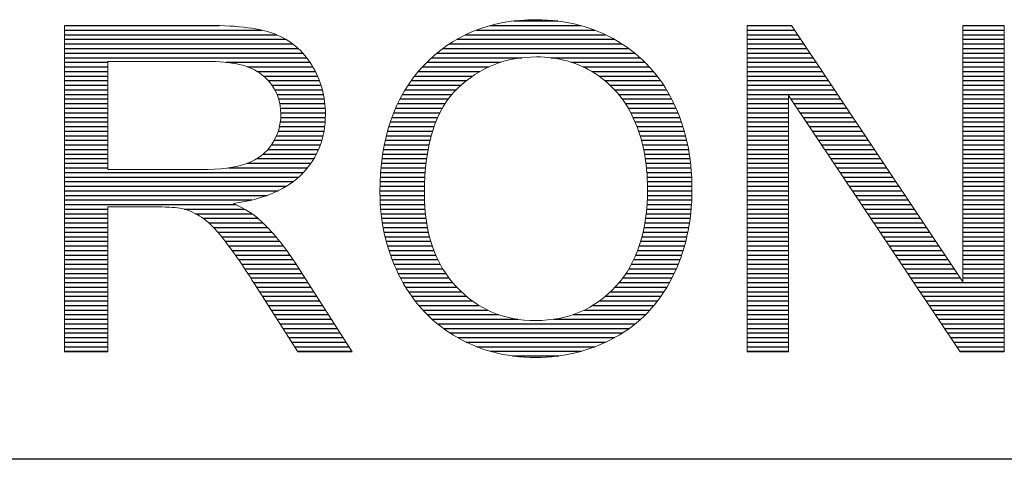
# Model space of a CAD drawing. Header units: millimetres. Extents: x 0 to 2125, y 1 to 1486.
# Tile 20 of 55: x 661 to 733, y 172 to 204. Entities that reach past the tile are written whole.
import ezdxf

# ---------------------------------------------------------------- set-up
doc = ezdxf.new("R2010")
doc.units = ezdxf.units.MM
doc.header["$LTSCALE"] = 77.505185
doc.layers.get('0').update_dxf_attribs({"linetype": 'CONTINUOUS'})
doc.layers.add('DF', color=3, linetype='CONTINUOUS')
doc.layers.add('TXT', color=7, linetype='CONTINUOUS')

# ---------------------------------------------------------------- blocks, each defined once
blk = doc.blocks.new('A$C16500')
at = {"color": 4}
for p, q in [((125.405, 6.961), (126.183, 6.961)), ((117.498, 6.88), (120.219, 6.88)), ((117.498, 6.799), (120.969, 6.799)), ((124.743, 6.799), (126.833, 6.799)), ((124.989, 6.88), (126.589, 6.88)), ((129.516, 6.88), (130.297, 6.88)), ((129.516, 6.799), (130.351, 6.799)), ((133.314, 6.88), (134.043, 6.88)), ((133.314, 6.799), (134.043, 6.799)), ((117.498, 6.718), (121.233, 6.718)), ((117.498, 6.638), (121.397, 6.638)), ((124.404, 6.638), (127.177, 6.638)), ((124.557, 6.718), (127.021, 6.718)), ((129.516, 6.718), (130.405, 6.718)), ((129.516, 6.638), (130.46, 6.638)), ((133.314, 6.718), (134.043, 6.718)), ((133.314, 6.638), (134.043, 6.638)), ((117.498, 6.557), (121.517, 6.557)), ((117.498, 6.476), (121.613, 6.476)), ((124.157, 6.476), (127.429, 6.476)), ((124.272, 6.557), (127.311, 6.557)), ((129.516, 6.557), (130.514, 6.557)), ((129.516, 6.476), (130.568, 6.476)), ((133.314, 6.557), (134.043, 6.557)), ((133.314, 6.476), (134.043, 6.476)), ((117.498, 6.395), (121.692, 6.395)), ((117.498, 6.315), (121.76, 6.315)), ((123.961, 6.315), (125.547, 6.315)), ((124.054, 6.395), (127.535, 6.395)), ((126.057, 6.315), (127.629, 6.315)), ((129.516, 6.395), (130.622, 6.395)), ((129.516, 6.315), (130.676, 6.315)), ((133.314, 6.395), (134.043, 6.395)), ((133.314, 6.315), (134.043, 6.315)), ((117.498, 6.234), (118.258, 6.234)), ((117.498, 6.153), (118.258, 6.153)), ((117.498, 6.072), (118.258, 6.072)), ((120.341, 6.234), (121.818, 6.234)), ((120.717, 6.153), (121.868, 6.153)), ((120.89, 6.072), (121.912, 6.072)), ((123.726, 6.072), (124.81, 6.072)), ((123.798, 6.153), (124.966, 6.153)), ((123.876, 6.234), (125.173, 6.234)), ((126.423, 6.234), (127.715, 6.234)), ((126.626, 6.153), (127.793, 6.153)), ((126.78, 6.072), (127.865, 6.072)), ((129.516, 6.234), (130.73, 6.234)), ((129.516, 6.153), (130.784, 6.153)), ((129.516, 6.072), (130.838, 6.072)), ((133.314, 6.234), (134.043, 6.234)), ((133.314, 6.153), (134.043, 6.153)), ((133.314, 6.072), (134.043, 6.072)), ((117.498, 5.992), (118.258, 5.992)), ((117.498, 5.911), (118.258, 5.911)), ((121.002, 5.992), (121.951, 5.992)), ((121.085, 5.911), (121.984, 5.911)), ((123.6, 5.911), (124.572, 5.911)), ((123.66, 5.992), (124.682, 5.992)), ((126.905, 5.992), (127.93, 5.992)), ((127.011, 5.911), (127.99, 5.911)), ((129.516, 5.992), (130.892, 5.992)), ((129.516, 5.911), (130.946, 5.911)), ((133.314, 5.992), (134.043, 5.992)), ((133.314, 5.911), (134.043, 5.911)), ((117.498, 5.83), (118.258, 5.83)), ((117.498, 5.749), (118.258, 5.749)), ((121.15, 5.83), (122.012, 5.83)), ((121.201, 5.749), (122.035, 5.749)), ((123.493, 5.749), (124.39, 5.749)), ((123.544, 5.83), (124.476, 5.83)), ((127.103, 5.83), (128.046, 5.83)), ((127.183, 5.749), (128.096, 5.749)), ((129.516, 5.83), (131, 5.83)), ((129.516, 5.749), (131.054, 5.749)), ((133.314, 5.83), (134.043, 5.83)), ((133.314, 5.749), (134.043, 5.749)), ((117.498, 5.669), (118.258, 5.669)), ((117.498, 5.588), (118.258, 5.588)), ((121.24, 5.669), (122.054, 5.669)), ((121.268, 5.588), (122.069, 5.588)), ((123.402, 5.588), (124.251, 5.588)), ((123.446, 5.669), (124.316, 5.669)), ((127.253, 5.669), (128.143, 5.669)), ((127.316, 5.588), (128.187, 5.588)), ((129.516, 5.669), (131.108, 5.669)), ((129.516, 5.588), (130.245, 5.588)), ((130.288, 5.588), (131.162, 5.588)), ((133.314, 5.669), (134.043, 5.669)), ((133.314, 5.588), (134.043, 5.588)), ((117.498, 5.507), (118.258, 5.507)), ((117.498, 5.426), (118.258, 5.426)), ((121.288, 5.507), (122.079, 5.507)), ((121.3, 5.426), (122.086, 5.426)), ((123.326, 5.426), (124.147, 5.426)), ((123.362, 5.507), (124.196, 5.507)), ((127.372, 5.507), (128.227, 5.507)), ((127.422, 5.426), (128.264, 5.426)), ((129.516, 5.507), (130.245, 5.507)), ((129.516, 5.426), (130.245, 5.426)), ((130.342, 5.507), (131.216, 5.507)), ((130.396, 5.426), (131.27, 5.426)), ((133.314, 5.507), (134.043, 5.507)), ((133.314, 5.426), (134.043, 5.426)), ((117.498, 5.346), (118.258, 5.346)), ((117.498, 5.265), (118.258, 5.265)), ((121.305, 5.346), (122.089, 5.346)), ((121.305, 5.265), (122.089, 5.265)), ((123.261, 5.265), (124.066, 5.265)), ((123.292, 5.346), (124.104, 5.346)), ((127.467, 5.346), (128.298, 5.346)), ((127.507, 5.265), (128.33, 5.265)), ((129.516, 5.346), (130.245, 5.346)), ((129.516, 5.265), (130.245, 5.265)), ((130.45, 5.346), (131.324, 5.346)), ((130.504, 5.265), (131.378, 5.265)), ((133.314, 5.346), (134.043, 5.346)), ((133.314, 5.265), (134.043, 5.265)), ((117.498, 5.184), (118.258, 5.184)), ((117.498, 5.103), (118.258, 5.103)), ((121.283, 5.103), (122.077, 5.103)), ((121.297, 5.184), (122.085, 5.184)), ((123.207, 5.103), (124.002, 5.103)), ((123.233, 5.184), (124.032, 5.184)), ((127.543, 5.184), (128.358, 5.184)), ((127.576, 5.103), (128.385, 5.103)), ((129.516, 5.184), (130.245, 5.184)), ((129.516, 5.103), (130.245, 5.103)), ((130.558, 5.184), (131.432, 5.184)), ((130.612, 5.103), (131.486, 5.103)), ((133.314, 5.184), (134.043, 5.184)), ((133.314, 5.103), (134.043, 5.103)), ((117.498, 5.023), (118.258, 5.023)), ((117.498, 4.942), (118.258, 4.942)), ((117.498, 4.861), (118.258, 4.861)), ((121.19, 4.861), (122.028, 4.861)), ((121.23, 4.942), (122.049, 4.942)), ((121.26, 5.023), (122.065, 5.023)), ((123.144, 4.861), (123.932, 4.861)), ((123.163, 4.942), (123.952, 4.942)), ((123.184, 5.023), (123.976, 5.023)), ((127.605, 5.023), (128.409, 5.023)), ((127.632, 4.942), (128.431, 4.942)), ((127.655, 4.861), (128.451, 4.861)), ((129.516, 5.023), (130.245, 5.023)), ((129.516, 4.942), (130.245, 4.942)), ((129.516, 4.861), (130.245, 4.861)), ((130.666, 5.023), (131.54, 5.023)), ((130.72, 4.942), (131.594, 4.942)), ((130.773, 4.861), (131.648, 4.861)), ((133.314, 5.023), (134.043, 5.023)), ((133.314, 4.942), (134.043, 4.942)), ((133.314, 4.861), (134.043, 4.861)), ((117.498, 4.78), (118.258, 4.78)), ((117.498, 4.7), (118.258, 4.7)), ((121.078, 4.7), (121.97, 4.7)), ((121.141, 4.78), (122.002, 4.78)), ((123.112, 4.7), (123.898, 4.7)), ((123.127, 4.78), (123.913, 4.78)), ((127.676, 4.78), (128.468, 4.78)), ((127.694, 4.7), (128.484, 4.7)), ((129.516, 4.78), (130.245, 4.78)), ((129.516, 4.7), (130.245, 4.7)), ((130.827, 4.78), (131.702, 4.78)), ((130.881, 4.7), (131.756, 4.7)), ((133.314, 4.78), (134.043, 4.78)), ((133.314, 4.7), (134.043, 4.7)), ((117.498, 4.619), (118.258, 4.619)), ((117.498, 4.538), (118.258, 4.538)), ((120.883, 4.538), (121.887, 4.538)), ((120.995, 4.619), (121.932, 4.619)), ((123.088, 4.538), (123.872, 4.538)), ((123.099, 4.619), (123.884, 4.619)), ((127.709, 4.619), (128.497, 4.619)), ((127.723, 4.538), (128.509, 4.538)), ((129.516, 4.619), (130.245, 4.619)), ((129.516, 4.538), (130.245, 4.538)), ((130.935, 4.619), (131.81, 4.619)), ((130.989, 4.538), (131.864, 4.538)), ((133.314, 4.619), (134.043, 4.619)), ((133.314, 4.538), (134.043, 4.538)), ((117.498, 4.457), (118.258, 4.457)), ((117.498, 4.377), (118.258, 4.377)), ((120.382, 4.377), (121.775, 4.377)), ((120.715, 4.457), (121.835, 4.457)), ((123.07, 4.377), (123.854, 4.377)), ((123.078, 4.457), (123.862, 4.457)), ((127.734, 4.457), (128.519, 4.457)), ((127.743, 4.377), (128.527, 4.377)), ((129.516, 4.457), (130.245, 4.457)), ((129.516, 4.377), (130.245, 4.377)), ((131.043, 4.457), (131.918, 4.457)), ((131.097, 4.377), (131.972, 4.377)), ((133.314, 4.457), (134.043, 4.457)), ((133.314, 4.377), (134.043, 4.377)), ((117.498, 4.296), (121.705, 4.296)), ((117.498, 4.215), (121.623, 4.215)), ((123.058, 4.215), (123.842, 4.215)), ((123.063, 4.296), (123.847, 4.296)), ((127.75, 4.296), (128.534, 4.296)), ((127.756, 4.215), (128.538, 4.215)), ((129.516, 4.296), (130.245, 4.296)), ((129.516, 4.215), (130.245, 4.215)), ((131.151, 4.296), (132.026, 4.296)), ((131.205, 4.215), (132.08, 4.215)), ((133.314, 4.296), (134.043, 4.296)), ((133.314, 4.215), (134.043, 4.215)), ((117.498, 4.134), (121.526, 4.134)), ((117.498, 4.054), (121.407, 4.054)), ((123.051, 4.054), (123.836, 4.054)), ((123.054, 4.134), (123.838, 4.134)), ((127.759, 4.134), (128.542, 4.134)), ((127.761, 4.054), (128.543, 4.054)), ((129.516, 4.134), (130.245, 4.134)), ((129.516, 4.054), (130.245, 4.054)), ((131.259, 4.134), (132.134, 4.134)), ((131.313, 4.054), (132.188, 4.054)), ((133.314, 4.134), (134.043, 4.134)), ((133.314, 4.054), (134.043, 4.054)), ((117.498, 3.973), (121.259, 3.973)), ((117.498, 3.892), (121.067, 3.892)), ((123.05, 3.973), (123.834, 3.973)), ((123.05, 3.892), (123.834, 3.892)), ((127.76, 3.892), (128.542, 3.892)), ((127.761, 3.973), (128.544, 3.973)), ((129.516, 3.973), (130.245, 3.973)), ((129.516, 3.892), (130.245, 3.892)), ((131.367, 3.973), (132.242, 3.973)), ((131.421, 3.892), (132.296, 3.892)), ((133.314, 3.973), (134.043, 3.973)), ((133.314, 3.892), (134.043, 3.892)), ((117.498, 3.811), (120.796, 3.811)), ((117.498, 3.731), (120.512, 3.731)), ((117.498, 3.65), (118.258, 3.65)), ((119.604, 3.65), (120.665, 3.65)), ((123.052, 3.811), (123.836, 3.811)), ((123.056, 3.731), (123.839, 3.731)), ((123.062, 3.65), (123.844, 3.65)), ((127.746, 3.65), (128.529, 3.65)), ((127.752, 3.731), (128.535, 3.731)), ((127.757, 3.811), (128.539, 3.811)), ((129.516, 3.811), (130.245, 3.811)), ((129.516, 3.731), (130.245, 3.731)), ((129.516, 3.65), (130.245, 3.65)), ((131.475, 3.811), (132.35, 3.811)), ((131.529, 3.731), (132.404, 3.731)), ((131.583, 3.65), (132.458, 3.65)), ((133.314, 3.811), (134.043, 3.811)), ((133.314, 3.731), (134.043, 3.731)), ((133.314, 3.65), (134.043, 3.65)), ((117.498, 3.569), (118.258, 3.569)), ((117.498, 3.488), (118.258, 3.488)), ((119.803, 3.569), (120.795, 3.569)), ((119.938, 3.488), (120.903, 3.488)), ((123.07, 3.569), (123.851, 3.569)), ((123.08, 3.488), (123.861, 3.488)), ((127.727, 3.488), (128.511, 3.488)), ((127.737, 3.569), (128.521, 3.569)), ((129.516, 3.569), (130.245, 3.569)), ((129.516, 3.488), (130.245, 3.488)), ((131.637, 3.569), (132.512, 3.569)), ((131.691, 3.488), (132.566, 3.488)), ((133.314, 3.569), (134.043, 3.569)), ((133.314, 3.488), (134.043, 3.488)), ((117.498, 3.408), (118.258, 3.408)), ((117.498, 3.327), (118.258, 3.327)), ((120.038, 3.408), (120.99, 3.408)), ((120.12, 3.327), (121.071, 3.327)), ((123.092, 3.408), (123.873, 3.408)), ((123.106, 3.327), (123.887, 3.327)), ((127.7, 3.327), (128.487, 3.327)), ((127.715, 3.408), (128.5, 3.408)), ((129.516, 3.408), (130.245, 3.408)), ((129.516, 3.327), (130.245, 3.327)), ((131.745, 3.408), (132.621, 3.408)), ((131.799, 3.327), (132.675, 3.327)), ((133.314, 3.408), (134.043, 3.408)), ((133.314, 3.327), (134.043, 3.327)), ((117.498, 3.246), (118.258, 3.246)), ((117.498, 3.165), (118.258, 3.165)), ((120.194, 3.246), (121.146, 3.246)), ((120.261, 3.165), (121.217, 3.165)), ((123.122, 3.246), (123.903, 3.246)), ((123.14, 3.165), (123.923, 3.165)), ((127.663, 3.165), (128.454, 3.165)), ((127.683, 3.246), (128.471, 3.246)), ((129.516, 3.246), (130.245, 3.246)), ((129.516, 3.165), (130.245, 3.165)), ((131.853, 3.246), (132.729, 3.246)), ((131.907, 3.165), (132.783, 3.165)), ((133.314, 3.246), (134.043, 3.246)), ((133.314, 3.165), (134.043, 3.165)), ((117.498, 3.085), (118.258, 3.085)), ((117.498, 3.004), (118.258, 3.004)), ((120.325, 3.085), (121.284, 3.085)), ((120.386, 3.004), (121.347, 3.004)), ((123.161, 3.085), (123.945, 3.085)), ((123.183, 3.004), (123.97, 3.004)), ((127.616, 3.004), (128.413, 3.004)), ((127.641, 3.085), (128.435, 3.085)), ((129.516, 3.085), (130.245, 3.085)), ((129.516, 3.004), (130.245, 3.004)), ((131.961, 3.085), (132.837, 3.085)), ((132.015, 3.004), (132.891, 3.004)), ((133.314, 3.085), (134.043, 3.085)), ((133.314, 3.004), (134.043, 3.004)), ((117.498, 2.923), (118.258, 2.923)), ((117.498, 2.842), (118.258, 2.842)), ((120.445, 2.923), (121.408, 2.923)), ((120.503, 2.842), (121.465, 2.842)), ((123.209, 2.923), (123.999, 2.923)), ((123.236, 2.842), (124.032, 2.842)), ((127.555, 2.842), (128.363, 2.842)), ((127.587, 2.923), (128.389, 2.923)), ((129.516, 2.923), (130.245, 2.923)), ((129.516, 2.842), (130.245, 2.842)), ((132.069, 2.923), (132.945, 2.923)), ((132.123, 2.842), (132.999, 2.842)), ((133.314, 2.923), (134.043, 2.923)), ((133.314, 2.842), (134.043, 2.842)), ((117.498, 2.762), (118.258, 2.762)), ((117.498, 2.681), (118.258, 2.681)), ((120.559, 2.762), (121.521, 2.762)), ((120.614, 2.681), (121.574, 2.681)), ((123.266, 2.762), (124.069, 2.762)), ((123.298, 2.681), (124.11, 2.681)), ((127.478, 2.681), (128.303, 2.681)), ((127.519, 2.762), (128.334, 2.762)), ((129.516, 2.762), (130.245, 2.762)), ((129.516, 2.681), (130.245, 2.681)), ((132.177, 2.762), (133.053, 2.762)), ((132.231, 2.681), (133.107, 2.681)), ((133.314, 2.762), (134.043, 2.762)), ((133.314, 2.681), (134.043, 2.681)), ((117.498, 2.6), (118.258, 2.6)), ((117.498, 2.519), (118.258, 2.519)), ((117.498, 2.439), (118.258, 2.439)), ((120.669, 2.6), (121.626, 2.6)), ((120.723, 2.519), (121.677, 2.519)), ((120.776, 2.439), (121.729, 2.439)), ((123.333, 2.6), (124.156, 2.6)), ((123.371, 2.519), (124.207, 2.519)), ((123.411, 2.439), (124.265, 2.439)), ((127.326, 2.439), (128.192, 2.439)), ((127.383, 2.519), (128.232, 2.519)), ((127.433, 2.6), (128.269, 2.6)), ((129.516, 2.6), (130.245, 2.6)), ((129.516, 2.519), (130.245, 2.519)), ((129.516, 2.439), (130.245, 2.439)), ((132.285, 2.6), (133.161, 2.6)), ((132.339, 2.519), (133.215, 2.519)), ((132.393, 2.439), (133.269, 2.439)), ((133.314, 2.6), (134.043, 2.6)), ((133.314, 2.519), (134.043, 2.519)), ((133.314, 2.439), (134.043, 2.439)), ((117.498, 2.358), (118.258, 2.358)), ((117.498, 2.277), (118.258, 2.277)), ((120.828, 2.358), (121.78, 2.358)), ((120.88, 2.277), (121.832, 2.277)), ((123.454, 2.358), (124.329, 2.358)), ((123.501, 2.277), (124.401, 2.277)), ((127.192, 2.277), (128.102, 2.277)), ((127.263, 2.358), (128.149, 2.358)), ((129.516, 2.358), (130.245, 2.358)), ((129.516, 2.277), (130.245, 2.277)), ((132.447, 2.358), (134.043, 2.358)), ((132.501, 2.277), (134.043, 2.277)), ((117.498, 2.196), (118.258, 2.196)), ((117.498, 2.116), (118.258, 2.116)), ((120.931, 2.196), (121.884, 2.196)), ((120.982, 2.116), (121.935, 2.116)), ((123.552, 2.196), (124.482, 2.196)), ((123.608, 2.116), (124.573, 2.116)), ((127.022, 2.116), (127.998, 2.116)), ((127.112, 2.196), (128.052, 2.196)), ((129.516, 2.196), (130.245, 2.196)), ((129.516, 2.116), (130.245, 2.116)), ((132.555, 2.196), (134.043, 2.196)), ((132.609, 2.116), (134.043, 2.116)), ((117.498, 2.035), (118.258, 2.035)), ((117.498, 1.954), (118.258, 1.954)), ((121.034, 2.035), (121.987, 2.035)), ((121.085, 1.954), (122.038, 1.954)), ((123.668, 2.035), (124.676, 2.035)), ((123.734, 1.954), (124.798, 1.954)), ((126.798, 1.954), (127.874, 1.954)), ((126.919, 2.035), (127.939, 2.035)), ((129.516, 2.035), (130.245, 2.035)), ((129.516, 1.954), (130.245, 1.954)), ((132.663, 2.035), (134.043, 2.035)), ((132.717, 1.954), (134.043, 1.954)), ((117.498, 1.873), (118.258, 1.873)), ((117.498, 1.793), (118.258, 1.793)), ((121.136, 1.873), (122.09, 1.873)), ((121.188, 1.793), (122.142, 1.793)), ((123.805, 1.873), (124.946, 1.873)), ((123.883, 1.793), (125.142, 1.793)), ((126.452, 1.793), (127.726, 1.793)), ((126.649, 1.873), (127.804, 1.873)), ((129.516, 1.873), (130.245, 1.873)), ((129.516, 1.793), (130.245, 1.793)), ((132.771, 1.873), (134.043, 1.873)), ((132.825, 1.793), (134.043, 1.793)), ((117.498, 1.712), (118.258, 1.712)), ((117.498, 1.631), (118.258, 1.631)), ((121.239, 1.712), (122.193, 1.712)), ((121.29, 1.631), (122.245, 1.631)), ((123.969, 1.712), (125.477, 1.712)), ((124.064, 1.631), (127.547, 1.631)), ((126.114, 1.712), (127.641, 1.712)), ((129.516, 1.712), (130.245, 1.712)), ((129.516, 1.631), (130.245, 1.631)), ((132.879, 1.712), (134.043, 1.712)), ((132.933, 1.631), (134.043, 1.631)), ((117.498, 1.55), (118.258, 1.55)), ((117.498, 1.47), (118.258, 1.47)), ((117.498, 1.389), (118.258, 1.389)), ((121.342, 1.55), (122.296, 1.55)), ((121.393, 1.47), (122.348, 1.47)), ((121.444, 1.389), (122.4, 1.389)), ((124.169, 1.55), (127.441, 1.55)), ((124.287, 1.47), (127.321, 1.47)), ((124.419, 1.389), (127.183, 1.389)), ((129.516, 1.55), (130.245, 1.55)), ((129.516, 1.47), (130.245, 1.47)), ((129.516, 1.389), (130.245, 1.389)), ((132.986, 1.55), (134.043, 1.55)), ((133.04, 1.47), (134.043, 1.47)), ((133.094, 1.389), (134.043, 1.389)), ((117.498, 1.308), (118.258, 1.308)), ((117.498, 1.227), (118.258, 1.227)), ((121.496, 1.308), (122.451, 1.308)), ((121.547, 1.227), (122.503, 1.227)), ((124.571, 1.308), (127.024, 1.308)), ((124.755, 1.227), (126.834, 1.227)), ((129.516, 1.308), (130.245, 1.308)), ((129.516, 1.227), (130.245, 1.227)), ((133.148, 1.308), (134.043, 1.308)), ((133.202, 1.227), (134.043, 1.227)), ((117.498, 1.147), (118.258, 1.147)), ((121.598, 1.147), (122.554, 1.147)), ((124.994, 1.147), (126.591, 1.147)), ((125.385, 1.066), (126.2, 1.066)), ((129.516, 1.147), (130.245, 1.147)), ((133.256, 1.147), (134.043, 1.147))]:
    blk.add_line(p, q, dxfattribs=at)
at = {"color": 4, "lineweight": 5}
for points, knots in [([(123.05, 3.935), (123.05, 4.889), (123.306, 5.635), (123.818, 6.174), (123.818, 6.174), (124.33, 6.713), (124.991, 6.984), (125.802, 6.984), (125.802, 6.984), (126.331, 6.984), (126.81, 6.856), (127.235, 6.604)], [0, 0, 0, 0, 0.0909091, 0.0909091, 0.0909091, 0.0909091, 0.1818182, 0.1818182, 0.1818182, 0.1818182, 0.2727273, 0.2727273, 0.2727273, 0.2727273]), ([(126.83, 6.042), (126.525, 6.233), (126.184, 6.329), (125.805, 6.329), (125.805, 6.329), (125.267, 6.329), (124.804, 6.145), (124.416, 5.774)], [0.6666667, 0.6666667, 0.6666667, 0.6666667, 0.7777778, 0.7777778, 0.7777778, 0.7777778, 0.8888889, 0.8888889, 0.8888889, 0.8888889]), ([(121.851, 6.181), (122.011, 5.919), (122.09, 5.63), (122.09, 5.314), (122.09, 5.314), (122.09, 4.906), (121.959, 4.564), (121.694, 4.284)], [0.2105263, 0.2105263, 0.2105263, 0.2105263, 0.2631579, 0.2631579, 0.2631579, 0.2631579, 0.3157895, 0.3157895, 0.3157895, 0.3157895]), ([(121.153, 4.799), (121.255, 4.957), (121.306, 5.128), (121.306, 5.314), (121.306, 5.314), (121.306, 5.586), (121.208, 5.809), (121.01, 5.984)], [0.375, 0.375, 0.375, 0.375, 0.5, 0.5, 0.5, 0.5, 0.625, 0.625, 0.625, 0.625]), ([(128.209, 5.543), (128.432, 5.091), (128.544, 4.576), (128.544, 4.002), (128.544, 4.002), (128.544, 3.419), (128.427, 2.897), (128.192, 2.439)], [0.3636364, 0.3636364, 0.3636364, 0.3636364, 0.4545455, 0.4545455, 0.4545455, 0.4545455, 0.5454545, 0.5454545, 0.5454545, 0.5454545]), ([(127.206, 2.293), (127.575, 2.695), (127.761, 3.266), (127.761, 4.006), (127.761, 4.006), (127.761, 4.473), (127.681, 4.881), (127.523, 5.23)], [0.3333333, 0.3333333, 0.3333333, 0.3333333, 0.4444444, 0.4444444, 0.4444444, 0.4444445, 0.5555556, 0.5555556, 0.5555556, 0.5555556]), ([(124.392, 2.287), (124.765, 1.889), (125.232, 1.689), (125.793, 1.689), (125.793, 1.689), (126.366, 1.689), (126.837, 1.89), (127.206, 2.293)], [0.1111111, 0.1111111, 0.1111111, 0.1111111, 0.2222222, 0.2222222, 0.2222222, 0.2222222, 0.3333333, 0.3333333, 0.3333333, 0.3333333]), ([(127.192, 1.394), (126.761, 1.157), (126.296, 1.039), (125.797, 1.039), (125.797, 1.039), (125.256, 1.039), (124.773, 1.169), (124.348, 1.431)], [0.6363636, 0.6363636, 0.6363636, 0.6363636, 0.7272727, 0.7272727, 0.7272727, 0.7272727, 0.8181818, 0.8181818, 0.8181818, 0.8181818])]:
    blk.add_open_spline(points, degree=3, knots=knots, dxfattribs=at)
for points in [[(117.498, 1.137), (117.498, 1.137), (117.498, 6.882), (117.498, 6.882)], [(117.498, 6.882), (117.498, 6.882), (120.045, 6.882), (120.045, 6.882)], [(120.045, 6.882), (120.557, 6.882), (120.946, 6.83), (121.212, 6.727)], [(129.516, 1.137), (129.516, 1.137), (129.516, 6.882), (129.516, 6.882)], [(129.516, 6.882), (129.516, 6.882), (130.296, 6.882), (130.296, 6.882)], [(130.296, 6.882), (130.296, 6.882), (133.314, 2.372), (133.314, 2.372)], [(133.314, 2.372), (133.314, 2.372), (133.314, 6.882), (133.314, 6.882)], [(133.314, 6.882), (133.314, 6.882), (134.043, 6.882), (134.043, 6.882)], [(134.043, 6.882), (134.043, 6.882), (134.043, 1.137), (134.043, 1.137)], [(121.212, 6.727), (121.478, 6.624), (121.691, 6.442), (121.851, 6.181)], [(127.235, 6.604), (127.661, 6.35), (127.986, 5.996), (128.209, 5.543)], [(120.075, 6.247), (120.075, 6.247), (118.258, 6.247), (118.258, 6.247)], [(118.258, 6.247), (118.258, 6.247), (118.258, 4.346), (118.258, 4.346)], [(121.01, 5.984), (120.814, 6.16), (120.502, 6.247), (120.075, 6.247)], [(127.523, 5.23), (127.365, 5.579), (127.134, 5.849), (126.83, 6.042)], [(124.416, 5.774), (124.028, 5.405), (123.834, 4.787), (123.834, 3.923)], [(133.263, 1.137), (133.263, 1.137), (130.245, 5.651), (130.245, 5.651)], [(130.245, 5.651), (130.245, 5.651), (130.245, 1.137), (130.245, 1.137)], [(120.707, 4.454), (120.903, 4.526), (121.052, 4.641), (121.153, 4.799)], [(118.258, 4.346), (118.258, 4.346), (119.892, 4.346), (119.892, 4.346)], [(119.892, 4.346), (120.238, 4.346), (120.511, 4.382), (120.707, 4.454)], [(121.694, 4.284), (121.43, 4.005), (121.022, 3.827), (120.471, 3.75)], [(123.379, 2.501), (123.16, 2.952), (123.05, 3.431), (123.05, 3.935)], [(123.834, 3.923), (123.834, 3.23), (124.02, 2.686), (124.392, 2.287)], [(119.139, 3.688), (119.139, 3.688), (118.258, 3.688), (118.258, 3.688)], [(118.258, 3.688), (118.258, 3.688), (118.258, 1.137), (118.258, 1.137)], [(119.563, 3.661), (119.476, 3.678), (119.335, 3.688), (119.139, 3.688)], [(119.909, 3.507), (119.796, 3.581), (119.681, 3.632), (119.563, 3.661)], [(120.471, 3.75), (120.673, 3.654), (120.826, 3.559), (120.93, 3.464)], [(120.295, 3.123), (120.151, 3.306), (120.023, 3.435), (119.909, 3.507)], [(120.93, 3.464), (121.152, 3.261), (121.362, 3.006), (121.561, 2.7)], [(120.844, 2.333), (120.622, 2.676), (120.439, 2.941), (120.295, 3.123)], [(121.561, 2.7), (121.561, 2.7), (122.561, 1.137), (122.561, 1.137)], [(124.348, 1.431), (123.921, 1.692), (123.599, 2.049), (123.379, 2.501)], [(128.192, 2.439), (127.956, 1.978), (127.623, 1.63), (127.192, 1.394)], [(121.604, 1.137), (121.604, 1.137), (120.844, 2.333), (120.844, 2.333)], [(118.258, 1.137), (118.258, 1.137), (117.498, 1.137), (117.498, 1.137)], [(122.561, 1.137), (122.561, 1.137), (121.604, 1.137), (121.604, 1.137)], [(130.245, 1.137), (130.245, 1.137), (129.516, 1.137), (129.516, 1.137)], [(134.043, 1.137), (134.043, 1.137), (133.263, 1.137), (133.263, 1.137)]]:
    blk.add_open_spline(points, degree=3, dxfattribs=at)

msp = doc.modelspace()

# ---------------------------------------------------------------- linework, layer by layer
at = {"layer": 'DF'}
msp.add_line((1012.5, 172.14416), (37.5, 172.14416), dxfattribs=at)

# ---------------------------------------------------------------- block references
at = {"layer": 'TXT', "xscale": 4.152168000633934, "yscale": 4.152168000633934, "zscale": 4.152168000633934}
msp.add_blockref('A$C16500', (176.13277, 175.27149), dxfattribs=at)

doc.saveas('drawing.dxf')
